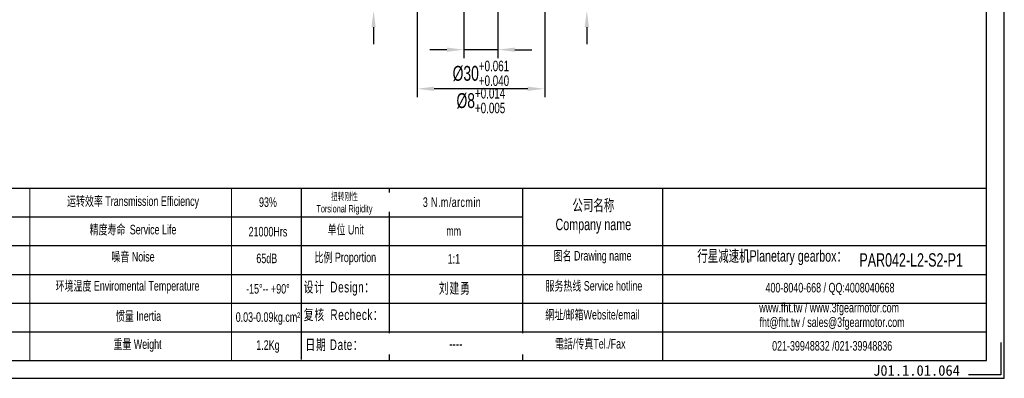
# Model space of a CAD drawing. Header units: millimetres. Extents: x 2071 to 2430, y 79 to 330.
# Tile 2 of 5: x 2198 to 2430, y 79 to 163. Entities that reach past the tile are written whole.
import ezdxf

# ---------------------------------------------------------------- set-up
doc = ezdxf.new("R2010")
doc.units = ezdxf.units.MM
doc.layers.add('6文字层', color=3, linetype='Continuous')
doc.layers.add('图框_外框线', color=7, linetype='Continuous')
doc.layers.add('SLD-0', color=7, linetype='Continuous', lineweight=18)
doc.layers.add('尺寸线层', color=3, linetype='Continuous', lineweight=18)
doc.styles.add('标准', font='arial.ttf', dxfattribs={"width": 0.667})
doc.styles.add('样式 1', font='txt')
doc.dimstyles.new('标准', dxfattribs={"dimtxt": 3.5, "dimasz": 4, "dimexe": 2, "dimexo": 0, "dimtad": 1, "dimdsep": 46, "dimtxsty": '标准', "dimblk": '_CAXARROW', "dimcen": 0, "dimdle": 6, "dimazin": 2, "dimtfac": 0.707107, "dimtdec": 3, "dimtmove": 2, "dimatfit": 3, "dimfxl": 1, "dimfrac": 2, "dimtolj": 1, "dimtzin": 0, "dimarcsym": 1})

# ---------------------------------------------------------------- blocks, each defined once
blk = doc.blocks.new('_CAXARROW')
blk.add_hatch(color=0).paths.add_polyline_path([(0, 0), (-1, 0.125), (-1, -0.125)], flags=0)
blk = doc.blocks.new('*D39')
at = {"layer": 'Defpoints', "color": 0}
for p in [(2321.53, 170.6), (2331.43, 170.6), (2327.53, 165.6)]:
    blk.add_point(p, dxfattribs=at)
at = {"layer": '尺寸线层', "color": 0, "linetype": 'Continuous', "lineweight": -2}
for p, q in [((2331.43, 174.6), (2331.43, 178.6)), ((2321.53, 170.6), (2333.43, 170.6)), ((2331.43, 165.6), (2331.43, 170.6)), ((2327.53, 165.6), (2333.43, 165.6)), ((2331.43, 161.6), (2331.43, 157.6))]:
    blk.add_line(p, q, dxfattribs=at)
at = {"layer": '尺寸线层', "color": 0, "lineweight": -2, "xscale": 4, "yscale": 4, "zscale": 4}
for p, rotation in [((2331.43, 170.6), 270), ((2331.43, 165.6), 90)]:
    blk.add_blockref('_CAXARROW', p, dxfattribs=dict(at, rotation=rotation))
at = {"layer": '尺寸线层', "color": 0, "insert": (2329.03, 168.1), "char_height": 3.5, "attachment_point": 5, "rotation": 90, "style": '标准', "bg_fill": 3, "box_fill_scale": 1.1, "bg_fill_color": 257, "bg_fill_transparency": 0}
blk.add_mtext('\\A1;5', dxfattribs=at)
blk = doc.blocks.new('*D40')
at = {"layer": 'Defpoints', "color": 0}
for p in [(2302.53, 173.6), (2310.53, 173.6), (2302.53, 156.32)]:
    blk.add_point(p, dxfattribs=at)
at = {"layer": '尺寸线层', "color": 0, "linetype": 'Continuous', "lineweight": -2}
for p, q in [((2302.53, 173.6), (2302.53, 154.32)), ((2310.53, 173.6), (2310.53, 154.32)), ((2298.53, 156.32), (2294.53, 156.32)), ((2310.53, 156.32), (2302.53, 156.32)), ((2314.53, 156.32), (2318.53, 156.32))]:
    blk.add_line(p, q, dxfattribs=at)
at = {"layer": '尺寸线层', "color": 0, "lineweight": -2, "xscale": 4, "yscale": 4, "zscale": 4}
blk.add_blockref('_CAXARROW', (2302.53, 156.32), dxfattribs=at)
at = {"layer": '尺寸线层', "color": 0, "lineweight": -2, "xscale": 4, "yscale": 4, "zscale": 4, "rotation": 180}
blk.add_blockref('_CAXARROW', (2310.53, 156.32), dxfattribs=at)
at = {"layer": '尺寸线层', "color": 0, "insert": (2306.53, 144.35), "char_height": 3.5, "attachment_point": 5, "style": '标准', "bg_fill": 3, "box_fill_scale": 1.1, "bg_fill_color": 257, "bg_fill_transparency": 0}
blk.add_mtext('\\A1;%%C8{\\H2.474874;\\S+0.014^ +0.005;}', dxfattribs=at)
blk = doc.blocks.new('*D41')
at = {"layer": 'Defpoints', "color": 0}
for p in [(2291.53, 165.6), (2321.53, 165.6)]:
    blk.add_point(p, dxfattribs=at)
at = {"layer": '尺寸线层', "color": 0, "linetype": 'Continuous', "lineweight": -2}
for p, q in [((2291.53, 165.6), (2291.53, 145.13)), ((2321.53, 165.6), (2321.53, 145.13)), ((2317.53, 147.13), (2295.53, 147.13))]:
    blk.add_line(p, q, dxfattribs=at)
at = {"layer": '尺寸线层', "color": 0, "lineweight": -2, "xscale": 4, "yscale": 4, "zscale": 4, "rotation": 180}
blk.add_blockref('_CAXARROW', (2291.53, 147.13), dxfattribs=at)
at = {"layer": '尺寸线层', "color": 0, "lineweight": -2, "xscale": 4, "yscale": 4, "zscale": 4}
blk.add_blockref('_CAXARROW', (2321.53, 147.13), dxfattribs=at)
at = {"layer": '尺寸线层', "color": 0, "insert": (2306.53, 150.76), "char_height": 3.5, "attachment_point": 5, "style": '标准', "bg_fill": 3, "box_fill_scale": 1.1, "bg_fill_color": 257, "bg_fill_transparency": 0}
blk.add_mtext('\\A1;%%C30{\\H2.474874;\\S+0.061^ +0.040;}', dxfattribs=at)
at = {"layer": 'Defpoints', "color": 0}
blk.add_point((2291.53, 147.13), dxfattribs=at)
blk = doc.blocks.new('*D43')
at = {"layer": 'Defpoints', "color": 0}
for p in [(2281.31, 172.6), (2295.53, 172.6), (2285.53, 165.6)]:
    blk.add_point(p, dxfattribs=at)
at = {"layer": '尺寸线层', "color": 0, "linetype": 'Continuous', "lineweight": -2}
for p, q in [((2281.31, 176.6), (2281.31, 180.6)), ((2295.53, 172.6), (2279.31, 172.6)), ((2281.31, 165.6), (2281.31, 172.6)), ((2285.53, 165.6), (2279.31, 165.6)), ((2281.31, 161.6), (2281.31, 157.6))]:
    blk.add_line(p, q, dxfattribs=at)
at = {"layer": '尺寸线层', "color": 0, "lineweight": -2, "xscale": 4, "yscale": 4, "zscale": 4}
for p, rotation in [((2281.31, 172.6), 270), ((2281.31, 165.6), 90)]:
    blk.add_blockref('_CAXARROW', p, dxfattribs=dict(at, rotation=rotation))
at = {"layer": '尺寸线层', "color": 0, "insert": (2278.94, 169.1), "char_height": 3.5, "attachment_point": 5, "rotation": 90, "style": '标准', "bg_fill": 3, "box_fill_scale": 1.1, "bg_fill_color": 257, "bg_fill_transparency": 0}
blk.add_mtext('\\A1;7', dxfattribs=at)

msp = doc.modelspace()

# ---------------------------------------------------------------- linework, layer by layer
msp.add_line((2137.18, 96.748), (2425.357, 96.748))
at = {"layer": 'SLD-0'}
for p, q in [((2200.511, 123.767), (2200.511, 83.288)), ((2247.904, 123.767), (2247.904, 83.283))]:
    msp.add_line(p, q, dxfattribs=at)
at = {"layer": '图框_外框线'}
for p, q in [((2106.636, 123.767), (2425.357, 123.767)), ((2264.285, 123.767), (2264.285, 83.508)), ((2284.966, 123.767), (2284.966, 83.283)), ((2316.307, 123.767), (2316.307, 83.283)), ((2349.216, 123.767), (2349.216, 83.283)), ((2137.18, 117.012), (2316.307, 117.012)), ((2106.636, 110.257), (2425.357, 110.257)), ((2137.18, 103.503), (2425.357, 103.503)), ((2137.18, 89.993), (2425.357, 89.993))]:
    msp.add_line(p, q, dxfattribs=at)
at = {"layer": '图框_外框线', "color": 3}
msp.add_lwpolyline([(2075.346, 79.066), (2429.574, 79.066), (2429.574, 329.556), (2075.346, 329.556)], close=True, dxfattribs=at)
at = {"layer": '图框_外框线', "color": 3, "lineweight": 25}
msp.add_lwpolyline([(2096.431, 83.283), (2425.357, 83.283), (2425.357, 325.339), (2096.431, 325.339)], close=True, dxfattribs=at)
at = {"layer": '图框_外框线', "color": 3}
msp.add_lwpolyline([(2428.731, 87.5), (2428.731, 79.91), (2421.14, 79.91)], dxfattribs=at)

# ---------------------------------------------------------------- texts
at = {"layer": '6文字层', "insert": (2398.736, 82.166), "char_height": 2.5, "width": 43.30442, "attachment_point": 1, "style": '样式 1'}
msp.add_mtext('J01.1.01.064', dxfattribs=at)
at = {"layer": 'SLD-0', "color": 1, "attachment_point": 2, "style": '标准'}
for s, insert, char_height, width in [('{\\f宋体|b0|i0|c134|p2;\\W0.65;扭转刚性 \\P\\farial|b0|i0|c0|p34;Torsional Rigidity}', (2274.456, 122.681), 1.7325, 33.53374), ('运转效率 Transmission Efficiency', (2224.763, 121.84), 2.25156, 38.26195), ('93%', (2256.476, 121.61), 2.2516, 28.79445), ('公司名称\\PCompany name', (2332.97, 121.1), 2.70187, 34.98076), ('{\\fSimSun|b0|i0|c134|p2;精度寿命 }Service Life', (2224.763, 115.148), 2.25156, 30.03291), ('21000Hrs', (2256.476, 114.671), 2.2516, 28.79445), ('单位 Unit', (2274.747, 115.14), 2.2516, 28.79445), ('mm', (2300.133, 114.821), 2.2516, 28.79445), ('噪音 Noise', (2224.763, 108.779), 2.2516, 19.86763), ('比例 Proportion', (2274.665, 108.625), 2.25156, 19.3874), ('图名 Drawing name', (2332.786, 109.012), 2.25156, 28.79445), ('  行星减速机Planetary gearbox：', (2374.295, 109.186), 2.70187, 42.49401), ('65dB', (2256.199, 108.386), 2.2516, 14.85763), ('1:1', (2300.189, 108.291), 2.2516, 28.79445), ('\\pxt5;PAR042-L2-S2-P1', (2407.675, 108.468), 3.15218, 22.93993), ('环境温度 Enviromental Temperature', (2223.472, 101.927), 2.25156, 37.93924), ('{\\fSimSun|b0|i0|c134|p2;\\T1.1;设计 \\fArial|b0|i0|c0|p34;Design\\fSimSun|b0|i0|c134|p2;：}', (2273.245, 101.76), 2.5, 31.97171), ('服务热线 Service hotline', (2333.105, 101.932), 2.25156, 32.07979), ('-15%%D-- +90%%D', (2256.476, 101.225), 2.25156, 19.31448), ('{\\fSimSun|b0|i0|c134|p2;\\T1.1;刘建勇}', (2300.41, 101.476), 2.5, 31.97171), ('400-8040-668 / QQ:4008040668', (2388.607, 101.502), 2.25156, 65.555), ('惯量 Inertia', (2226.053, 94.832), 2.2516, 20.34113), ('0.03-0.09kg.cm²', (2256.476, 94.587), 2.25156, 15.22828), ('{\\fSimSun|b0|i0|c134|p2;\\T1.1;复核 \\fArial|b0|i0|c0|p34;Recheck\\fSimSun|b0|i0|c134|p2;：}', (2274.271, 95.267), 2.5, 31.97171), ('網址/邮箱Website/email', (2332.755, 95.148), 2.25156, 33.39204), ('www.fht.tw / www.3fgearmotor.com ', (2388.399, 96.812), 2.25156, 65.6288), ('\\pxt12;fht@fht.tw / sales@3fgearmotor.com ', (2389.085, 93.384), 2.25156, 65.6288), ('重量 Weight', (2225.811, 88.221), 2.2516, 17.50767), ('1.2Kg', (2256.476, 88.003), 2.2516, 15.06484), ('{\\T1.1;日期 Date：}', (2272.109, 88.214), 2.5, 31.97171), ('電話/传真Tel./Fax', (2332.25, 88.312), 2.25156, 33.79365), ('021-39948832 /021-39948836 ', (2389.109, 87.82), 2.25156, 50.11255)]:
    msp.add_mtext(s, dxfattribs=dict(at, insert=insert, char_height=char_height, width=width))

# ---------------------------------------------------------------- next in the draw order: texts
at = {"layer": 'SLD-0', "color": 1, "attachment_point": 2, "style": '标准', "bg_fill": 2}
for s, insert, char_height, width in [('{\\T1.1;3 N.m/arcmin}', (2299.745, 121.604), 2.25156, 28.79445), ('----', (2300.664, 88.423), 2.5, 31.97171)]:
    msp.add_mtext(s, dxfattribs=dict(at, insert=insert, char_height=char_height, width=width))

# ---------------------------------------------------------------- next in the draw order: dimensions: what is measured, and where the dimension line sits
at = {"layer": '尺寸线层'}
dim = msp.add_linear_dim(base=(2331.43, 170.602), p1=(2327.533, 165.602), p2=(2321.533, 170.602), angle=90, dimstyle='标准', override={"dimsah": 1, "dimtfill": 1, "dimtzin": 0}, dxfattribs=at)
dim.commit()
dim.dimension.update_dxf_attribs({"geometry": '*D39', "text_midpoint": (2329.025, 168.102)})

# ---------------------------------------------------------------- next in the draw order: dimensions: what is measured, and where the dimension line sits
dim = msp.add_linear_dim(base=(2302.533, 156.321), p1=(2310.533, 173.602), p2=(2302.533, 173.602), dimstyle='标准', override={"dimpost": '%%C<>', "dimsah": 1, "dimtol": 1, "dimtp": 0.014, "dimtm": -0.005, "dimtfill": 1, "dimtzin": 0}, dxfattribs=at)
dim.commit()
dim.dimension.update_dxf_attribs({"geometry": '*D40', "text_midpoint": (2306.533, 144.353)})

# ---------------------------------------------------------------- next in the draw order: dimensions: what is measured, and where the dimension line sits
dim = msp.add_linear_dim(base=(2291.533, 147.127), p1=(2321.533, 165.602), p2=(2291.533, 165.602), dimstyle='标准', override={"dimpost": '%%C<>', "dimsah": 1, "dimtol": 1, "dimtp": 0.061, "dimtm": -0.04, "dimtfill": 1, "dimtzin": 0}, dxfattribs=at)
dim.commit()
dim.dimension.update_dxf_attribs({"geometry": '*D41', "text_midpoint": (2306.533, 150.762)})

# ---------------------------------------------------------------- next in the draw order: dimensions: what is measured, and where the dimension line sits
dim = msp.add_linear_dim(base=(2281.311, 172.602), p1=(2285.533, 165.602), p2=(2295.533, 172.602), angle=90, dimstyle='标准', override={"dimsah": 1, "dimtfill": 1, "dimtzin": 0}, dxfattribs=at)
dim.commit()
dim.dimension.update_dxf_attribs({"geometry": '*D43', "text_midpoint": (2278.936, 169.102)})

doc.saveas('drawing.dxf')
